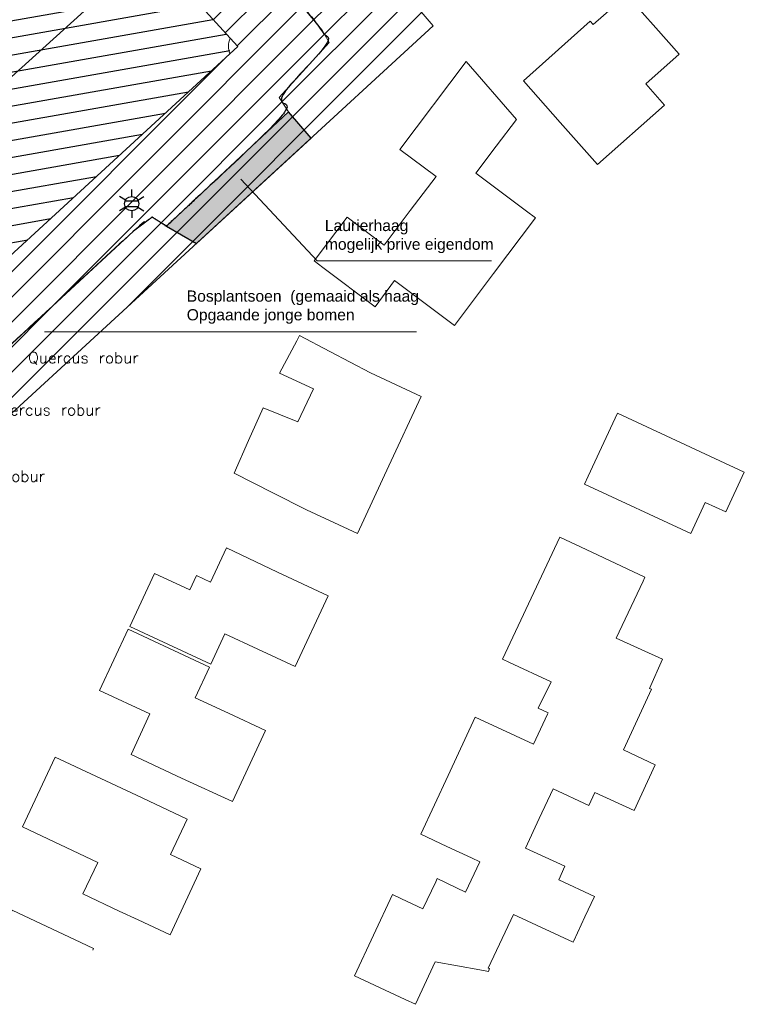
# Model space of a CAD drawing. Header units: metres. Extents: x 102764 to 106916, y 385369 to 392749.
# Tile 11 of 77: x 102938 to 103003, y 385369 to 385457. Entities that reach past the tile are written whole.
import ezdxf
from ezdxf.enums import TextEntityAlignment as Align

# ---------------------------------------------------------------- set-up
doc = ezdxf.new("R2010")
doc.units = ezdxf.units.M
for name, color, linetype, lineweight in [('0-BEPLANTING', 14, 'Continuous', 30), ('0-GRAS OM SPORTVELDEN', 2, 'Continuous', 30), ('0-GRAS SPORTVELDEN', 3, 'Continuous', 30), ('0-HAAG', 82, 'Continuous', 30), ('B-WE-GR-STRUIK-G', 90, 'Continuous', 13), ('B-WE-IE-OV-LICHTMAST-S', 40, 'Continuous', 30), ('B-WE-OG-TOPOGRAFIE_BEBOUWING-G', 8, 'Continuous', 13), ('B-WE-VW-MARKERING_LANGS_STREEP_DOORGETROKKEN-G', 7, 'Continuous', 13), ('Boomsoort', 10, 'Continuous', 0), ('X-XX-AL-VERWIJZING-G', 7, 'Continuous', 13)]:
    doc.layers.add(name, color=color, linetype=linetype, lineweight=lineweight)
doc.styles.add('NLCS-ISO', font='NLCS-ISO.ttf')
doc.styles.get("Standard").update_dxf_attribs({"font": 'NLCS-ISO.ttf'})
doc.styles.add('Style-txt', font='txt.shx')
doc.dimstyles.get("Standard").update_dxf_attribs({"dimtxt": 0.18, "dimasz": 0.18, "dimexe": 0.18, "dimexo": 0.0625, "dimgap": 0.09, "dimtad": 0, "dimtih": 1, "dimtoh": 1, "dimdec": 4, "dimzin": 0, "dimdsep": 46, "dimtxsty": 'Standard', "dimcen": 0.09, "dimadec": 0, "dimazin": 0, "dimtfac": 1, "dimtdec": 4, "dimtofl": 0, "dimtmove": 0, "dimatfit": 3, "dimfxl": 1, "dimtolj": 1, "dimtzin": 0, "dimarcsym": 0})
pattern_1 = [(45, (0, 0), (-1.122532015, 1.122532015), [])]

# ---------------------------------------------------------------- blocks, each defined once
blk = doc.blocks.new('B-SIE-WEG_LICHTMAST-SO')
at = {"ltscale": 0.1}
for p, q in [((0, 1.27), (0, 2.53)), ((-1.1, 0.63), (-2.19, 1.27)), ((1.1, 0.63), (2.19, 1.27)), ((-1.1, -0.63), (-2.19, -1.27)), ((0, -1.27), (0, -2.53)), ((1.1, -0.63), (2.19, -1.27))]:
    blk.add_line(p, q, dxfattribs=at)
at = {"flags": 128}
for points in [[(-1.16, 0.5), (1.16, 0.5)], [(-1.16, -0.5), (1.16, -0.5)]]:
    blk.add_lwpolyline(points, dxfattribs=at)
at = {"ltscale": 0.1}
blk.add_circle((0, 0), 1.27, dxfattribs=at)
at = {"style": 'NLCS-ISO'}
blk.add_attdef('TYPE', text='', height=1.8, dxfattribs=at).set_placement((0, 2.53), align=Align.BOTTOM_CENTER)
blk = doc.blocks.new('kaddata')
at = {"layer": 'B-WE-OG-TOPOGRAFIE_BEBOUWING-G', "flags": 128}
for points in [[(102993.977, 385457.24), (102992.6, 385458.79), (102989.6, 385456.15), (102989.35, 385456.44), (102983.37, 385451.12), (102986.671, 385447.406)], [(102995.205, 385455.854), (102993.977, 385457.24)], [(102989.987, 385443.663), (102995.969, 385448.963), (102994.3, 385450.846), (102997.293, 385453.497), (102995.205, 385455.854)], [(102982.758, 385447.691), (102978.265, 385452.843), (102972.354, 385444.997)], [(102979.13, 385442.9), (102980.94, 385445.29), (102982.758, 385447.691)], [(102986.671, 385447.406), (102989.987, 385443.663)], [(102972.354, 385444.997), (102975.6, 385442.6)], [(102984.46, 385438.9), (102983.661, 385439.5), (102979.13, 385442.9)], [(102975.6, 385442.6), (102973.266, 385439.545)], [(102973.266, 385439.545), (102970.948, 385436.468), (102967.628, 385438.969), (102964.681, 385435.057)], [(102980.718, 385433.932), (102984.46, 385438.9)], [(102964.681, 385435.057), (102965.459, 385434.473)], [(102965.459, 385434.473), (102970.13, 385430.97), (102971.88, 385433.32), (102977.23, 385429.3)], [(102977.23, 385429.3), (102980.718, 385433.932)], [(102969.72, 385425.07), (102966.102, 385426.979), (102963.39, 385428.41), (102963.131, 385427.92), (102961.61, 385425.04), (102964.62, 385423.65)], [(102974.25, 385422.96), (102969.72, 385425.07)], [(102964.62, 385423.65), (102963.249, 385420.682)], [(102971.361, 385416.762), (102974.25, 385422.96)], [(102963.249, 385420.682), (102960.137, 385421.955), (102958.84, 385419.04), (102957.54, 385416.12)], [(102989.167, 385415.844), (102988.834, 385415.128), (102998.323, 385410.72), (102999.615, 385413.501), (103001.451, 385412.653), (103003.098, 385416.193), (102991.775, 385421.458), (102990.359, 385418.41), (102989.167, 385415.844)], [(102968.55, 385410.73), (102971.361, 385416.762)], [(102957.54, 385416.12), (102961.015, 385414.361), (102964.02, 385412.84)], [(102964.02, 385412.84), (102968.55, 385410.73)], [(102986.63, 385410.41), (102984.062, 385404.949)], [(102994.062, 385406.474), (102994.23, 385406.83), (102988.974, 385409.306), (102986.63, 385410.41)], [(102961.418, 385407.267), (102956.86, 385409.45), (102955.44, 385406.38), (102954.18, 385406.97), (102953.59, 385405.69), (102950.43, 385407.15), (102948.23, 385402.41), (102955.465, 385399.051)], [(102965.95, 385405.154), (102961.418, 385407.267)], [(102991.658, 385401.371), (102994.062, 385406.474)], [(102956.718, 385401.773), (102959.652, 385400.405), (102963.007, 385398.841), (102965.95, 385405.154)], [(102984.062, 385404.949), (102981.51, 385399.51)], [(102955.342, 385398.784), (102948.09, 385402.18), (102945.52, 385396.7), (102950.02, 385394.63), (102948.35, 385390.99), (102952.855, 385388.897)], [(102955.465, 385399.051), (102956.718, 385401.773)], [(102994.624, 385396.905), (102995.806, 385399.497), (102991.658, 385401.371)], [(102981.51, 385399.51), (102982.133, 385399.217), (102985.845, 385397.473), (102984.69, 385395.124), (102985.579, 385394.71)], [(102954.082, 385396.047), (102955.342, 385398.784)], [(102992.31, 385391.41), (102994.813, 385396.816)], [(102994.813, 385396.816), (102994.624, 385396.905)], [(102957.39, 385386.79), (102960.34, 385393.14), (102957.037, 385394.674), (102954.082, 385396.047)], [(102985.526, 385394.596), (102984.273, 385391.91)], [(102985.579, 385394.71), (102985.526, 385394.596)], [(102979.08, 385394.33), (102976.648, 385389.111)], [(102984.273, 385391.91), (102979.08, 385394.33)], [(102995.144, 385390.084), (102992.31, 385391.41)], [(102948.824, 385387.356), (102941.57, 385390.76), (102938.65, 385384.54), (102945.38, 385381.36), (102944.05, 385378.56), (102947.296, 385377.015)], [(102986.02, 385387.93), (102989.214, 385386.442), (102989.743, 385387.599), (102993.251, 385385.994), (102995.144, 385390.084)], [(102952.855, 385388.897), (102957.39, 385386.79)], [(102976.648, 385389.111), (102974.21, 385383.88)], [(102984.792, 385385.289), (102986.02, 385387.93)], [(102953.355, 385385.242), (102948.824, 385387.356)], [(102948.968, 385376.235), (102951.827, 385374.901), (102954.582, 385380.807), (102951.875, 385382.07), (102953.355, 385385.242)], [(102986.523, 385379.823), (102987.08, 385381.02), (102983.57, 385382.65), (102984.792, 385385.289)], [(102974.21, 385383.88), (102976.545, 385382.792)], [(102976.545, 385382.792), (102978.742, 385381.768)], [(102978.742, 385381.768), (102979.476, 385381.426), (102978.205, 385378.699)], [(102978.205, 385378.699), (102975.673, 385379.919), (102975.542, 385379.647), (102974.407, 385377.219)], [(102982.504, 385376.73), (102987.817, 385374.258), (102987.863, 385374.357), (102988.859, 385376.499), (102989.715, 385378.338), (102986.523, 385379.823)], [(102974.407, 385377.219), (102972.488, 385378.117), (102971.69, 385378.49), (102968.3, 385371.24)], [(102944.934, 385373.547), (102945.001, 385373.693), (102943.85, 385374.232), (102937.72, 385377.1), (102936.36, 385374.32)], [(102947.296, 385377.015), (102948.968, 385376.235)], [(102968.3, 385371.24), (102972.829, 385369.122), (102973.726, 385368.703), (102975.505, 385372.507), (102979.476, 385371.776), (102980.245, 385371.635), (102980.358, 385371.892), (102980.22, 385371.914), (102982.504, 385376.73)]]:
    blk.add_lwpolyline(points, dxfattribs=at)

msp = doc.modelspace()

# ---------------------------------------------------------------- hatches: boundary and pattern name
at = {"layer": '0-BEPLANTING', "ltscale": 0.2}
h = msp.add_hatch(dxfattribs=at)
h.set_pattern_fill('ANSI31', color=256, scale=0.1, pattern_type=2)
h.set_pattern_definition(pattern_1)
h.paths.add_polyline_path([(102971.283, 385460.805), (102993.601, 385480.816), (102986.496, 385488.744, -0.618857), (102986.194, 385489.081), (102978.744, 385497.394), (102977.372, 385497.48), (102977.122, 385496.261), (102977.122, 385494.758), (102979.568, 385491.432), (102987.085, 385482.054), (102987.24, 385480.371), (102986.067, 385479.157), (102973.776, 385468.073), (102968.5, 385463.364), (102967.187, 385462.84), (102965.912, 385463.906), (102955.765, 385474.446), (102944.945, 385487.085), (102937.676, 385495.522), (102935.936, 385494.999), (102935.333, 385493.935), (102935.309, 385493.196), (102951.863, 385473.45), (102951.229, 385472.387), (102961.232, 385460.655), (102965.418, 385455.643), (102966.041, 385454.541), (102961.56, 385449.648), (102962.401, 385448.358), (102951.51, 385438.159), (102950.222, 385438.966), (102948.56, 385437.721), (102930.46, 385420.996), (102918.544, 385410.094), (102894.916, 385388.491), (102886.501, 385380.319), (102883.821, 385376.734), (102883.291, 385374.79), (102883.507, 385371.132), (102883.563, 385371.081), (102907.29, 385393.51), (102927.16, 385411.839), (102930.57, 385410.26), (102934.32, 385418.36), (102975.32, 385456.05)])
at = {"layer": '0-GRAS OM SPORTVELDEN'}
h = msp.add_hatch(dxfattribs=at)
h.set_pattern_fill('ANSI31', color=256, scale=0.1, pattern_type=2)
h.set_pattern_definition(pattern_1)
h.paths.add_polyline_path([(102818.791, 385548.949), (102852.278, 385571.403), (102852.01, 385571.785), (102854.779, 385573.705), (102854.814, 385573.652), (102861.062, 385577.84), (102860.385, 385578.85), (102881.086, 385592.66), (102881.167, 385592.518), (102896.08, 385602.431), (102896.914, 385602.263), (102909.187, 385610.579), (102923.796, 385590.802), (102929.331, 385582.511), (102934.801, 385587.158), (102931.012, 385591.433), (102931.276, 385592.035), (102929.878, 385593.618), (102930.103, 385593.841), (102930.032, 385593.925), (102931.181, 385594.899), (102909.294, 385619.239), (102881.276, 385599.316), (102838.319, 385569.049), (102820.082, 385556.014), (102816.237, 385555.902), (102814.84, 385551.034), (102812.576, 385547.764, -0.726153), (102812.495, 385547.491), (102812.974, 385528.325), (102813.041, 385528.155), (102816.469, 385527.44), (102818.068, 385526.567), (102822.382, 385519.43), (102821.821, 385517.397), (102814.349, 385509.985), (102796.54, 385489.58), (102794.334, 385486.508), (102788.775, 385481.052), (102788.156, 385479.85), (102788.67, 385479.002), (102801.053, 385467.084), (102815.174, 385452.172), (102826.761, 385439.809), (102827.671, 385438.032), (102827.121, 385437.148), (102825.905, 385437.027), (102813.245, 385450.579), (102798.973, 385465.496), (102785.346, 385480.995), (102782.926, 385479.23), (102796.455, 385464.752), (102811.312, 385448.73), (102825.2, 385434.526), (102847.479, 385409.915), (102881.866, 385372.633), (102883.513, 385371.034), (102883.291, 385374.79), (102881.245, 385378.781), (102880.025, 385378.039), (102865.405, 385393.604), (102849.434, 385411.265), (102832.663, 385429.09), (102828.285, 385434.268), (102828.28, 385435.332), (102829.357, 385436.2), (102830.739, 385436.088), (102833.6, 385432.841), (102846.94, 385418.017), (102849.762, 385413.887), (102866.63, 385396.138), (102881.926, 385380.232), (102881.245, 385378.781), (102883.291, 385374.79), (102883.821, 385376.734), (102886.501, 385380.319), (102894.916, 385388.491), (102918.544, 385410.094), (102930.46, 385420.996), (102948.56, 385437.721), (102950.222, 385438.966), (102951.51, 385438.159), (102962.401, 385448.358), (102961.56, 385449.648), (102966.041, 385454.541), (102965.418, 385455.643), (102961.232, 385460.655), (102951.229, 385472.387), (102951.863, 385473.45), (102935.309, 385493.196), (102935.309, 385493.935), (102935.936, 385494.999), (102937.676, 385495.522), (102944.945, 385487.085), (102955.765, 385474.446), (102965.912, 385463.906), (102967.187, 385462.84), (102968.5, 385463.364), (102973.776, 385468.073), (102986.067, 385479.157), (102987.24, 385480.371), (102987.085, 385482.054), (102979.568, 385491.432), (102977.122, 385494.758), (102977.122, 385496.261), (102977.372, 385497.48), (102978.744, 385497.394), (102979.547, 385496.923), (102980.796, 385497.944), (102980.612, 385498.163), (102977.66, 385501.169), (102976.901, 385502.018), (102977.148, 385502.385), (102973.622, 385506.043), (102973.425, 385505.789), (102972.083, 385507.297), (102971.145, 385506.35), (102963.18, 385514.877), (102959.38, 385511.427), (102958.539, 385512.315), (102953.802, 385507.937), (102943.631, 385518.966), (102943.655, 385519.032), (102938.436, 385524.6), (102916.808, 385510.082), (102917.924, 385508.232), (102915.274, 385506.396), (102914.855, 385506.983), (102894.022, 385487.894), (102894.354, 385487.471), (102894.207, 385487.337), (102894.264, 385487.289), (102891.838, 385485.058), (102891.409, 385485.48), (102886.046, 385480.597), (102886.118, 385480.519), (102885.858, 385480.281), (102885.987, 385480.141), (102874.113, 385469.245), (102873.921, 385469.471), (102873.921, 385469.408), (102872.611, 385470.679), (102884.883, 385481.892), (102885.04, 385481.715), (102889.495, 385485.76), (102889.63, 385486.735), (102892.547, 385489.33), (102893.556, 385489.476), (102913.987, 385508.294), (102913.271, 385509.279), (102913.075, 385509.178), (102912.774, 385509.54), (102913.749, 385510.201), (102908.677, 385517.663), (102888.628, 385504.311), (102863.979, 385487.694), (102862.893, 385484.219), (102861.309, 385484.754), (102862.508, 385488.604), (102881.349, 385501.33), (102880.306, 385502.691), (102859.193, 385488.568), (102854.143, 385495.406), (102853.653, 385495.124), (102850.267, 385499.672), (102850.71, 385500.038), (102845.124, 385507.729), (102831.135, 385528.424)])
h.paths.add_polyline_path([(102827.983, 385515.027), (102828.646, 385514.354), (102848.05, 385492.873), (102866.736, 385472.088), (102867.394, 385471.373), (102866.72, 385470.72), (102852.697, 385457.759), (102847.226, 385452.716), (102831.991, 385438.718), (102831.257, 385438.066), (102830.602, 385438.785), (102811.031, 385458.915), (102791.511, 385478.987), (102790.804, 385479.728), (102791.543, 385480.453), (102806.546, 385494.682), (102811.942, 385499.791), (102827.162, 385514.304)], flags=17)
h.paths.add_polyline_path([(102865.094, 385460.772), (102864.948, 385460.625), (102865.002, 385460.568), (102862.755, 385458.546), (102862.704, 385458.57), (102862.532, 385458.428), (102861.695, 385459.302), (102864.264, 385461.677)], flags=17)
h.paths.add_polyline_path([(102913.884, 385500.53), (102914.627, 385501.162), (102915.31, 385500.438), (102920.544, 385494.733), (102922.458, 385492.631), (102929.932, 385484.442), (102933.645, 385480.461), (102938.741, 385475.025), (102942.574, 385470.821), (102950.052, 385462.691), (102951.526, 385461.141), (102957.179, 385454.932), (102957.885, 385454.181), (102957.162, 385453.533), (102920.836, 385420.146), (102885.046, 385387.253), (102884.347, 385386.601), (102883.764, 385387.205), (102878.334, 385393.069), (102876.653, 385394.918), (102869.173, 385403.019), (102865.365, 385407.064), (102860.344, 385412.553), (102856.622, 385416.652), (102849.182, 385424.725), (102847.023, 385427.058), (102841.716, 385432.743), (102841.081, 385433.478), (102841.708, 385434.055), (102877.67, 385467.136)], flags=17)
at = {"layer": '0-GRAS SPORTVELDEN'}
h = msp.add_hatch(dxfattribs=at)
h.set_pattern_fill('HATCH', color=256, scale=0.1, style=0, pattern_type=2)
h.set_pattern_definition([(10, (102897.1684, 385475.2424), (-0.260472, 1.477212), [])])
h.paths.add_polyline_path([(102920.544, 385494.733), (102915.31, 385500.438), (102913.884, 385500.53), (102877.67, 385467.136), (102841.708, 385434.055), (102841.716, 385432.743), (102847.023, 385427.058), (102849.182, 385424.725), (102856.622, 385416.652), (102860.344, 385412.553), (102865.365, 385407.064), (102869.173, 385403.019), (102876.653, 385394.918), (102878.334, 385393.069), (102883.764, 385387.205), (102885.046, 385387.253), (102920.836, 385420.146), (102957.162, 385453.533), (102957.179, 385454.932), (102951.526, 385461.141), (102950.052, 385462.691), (102942.574, 385470.821), (102938.741, 385475.025), (102933.645, 385480.461), (102929.932, 385484.442), (102922.458, 385492.631)])

# ---------------------------------------------------------------- linework, layer by layer
at = {"layer": '0-GRAS OM SPORTVELDEN', "flags": 128}
msp.add_lwpolyline([(102951.526, 385461.141), (102957.179, 385454.932), (102957.885, 385454.181), (102957.162, 385453.533), (102920.836, 385420.146), (102885.046, 385387.253), (102884.347, 385386.601), (102883.764, 385387.205), (102878.334, 385393.069), (102876.653, 385394.918), (102869.173, 385403.019), (102865.365, 385407.064), (102860.344, 385412.553), (102856.622, 385416.652), (102849.182, 385424.725), (102847.023, 385427.058), (102841.716, 385432.743), (102841.081, 385433.478), (102841.708, 385434.055), (102877.67, 385467.136)], dxfattribs=at)
at = {"layer": '0-HAAG', "elevation": 0, "flags": 128}
msp.add_lwpolyline([(102951.51, 385438.159), (102954.182, 385436.619), (102964.412, 385446.021), (102962.401, 385448.358)], close=True, dxfattribs=at)
at = {"layer": '0-HAAG'}
msp.add_solid([(102951.51, 385438.159), (102954.182, 385436.619), (102962.401, 385448.358), (102964.412, 385446.021)], dxfattribs=at)
at = {"layer": 'B-WE-GR-STRUIK-G', "flags": 128}
for points in [[(102971.283, 385460.805), (102975.32, 385456.05), (102934.32, 385418.36), (102930.57, 385410.26), (102927.16, 385411.839), (102907.29, 385393.51), (102907.29, 385393.51), (102883.564, 385371.08), (102883.564, 385371.08), (102881.866, 385372.633)], [(102961.232, 385460.655), (102965.418, 385455.643), (102966.041, 385454.541), (102961.56, 385449.648), (102962.401, 385448.358), (102951.51, 385438.159), (102950.222, 385438.966), (102948.56, 385437.721), (102930.46, 385420.996), (102918.544, 385410.094), (102894.916, 385388.491), (102886.501, 385380.319), (102883.821, 385376.734), (102883.291, 385374.79), (102883.426, 385372.432), (102883.513, 385371.034)]]:
    msp.add_lwpolyline(points, dxfattribs=at)
at = {"layer": 'B-WE-VW-MARKERING_LANGS_STREEP_DOORGETROKKEN-G', "flags": 128}
for points in [[(102922.458, 385492.631), (102910.242, 385481.234), (102919.038, 385471.644), (102928.797, 385461.035), (102937.677, 385451.475), (102950.052, 385462.691)], [(102951.526, 385461.141), (102957.179, 385454.932), (102957.885, 385454.181), (102957.162, 385453.533), (102920.836, 385420.146), (102885.046, 385387.253), (102884.347, 385386.601), (102883.764, 385387.205), (102878.334, 385393.069), (102876.653, 385394.918), (102869.173, 385403.019), (102865.365, 385407.064), (102860.344, 385412.553), (102856.622, 385416.652), (102849.182, 385424.725), (102847.023, 385427.058), (102841.716, 385432.743), (102841.081, 385433.478), (102841.708, 385434.055), (102877.67, 385467.136)]]:
    msp.add_lwpolyline(points, dxfattribs=at)
at = {"layer": 'B-WE-VW-MARKERING_LANGS_STREEP_DOORGETROKKEN-G'}
msp.add_arc((102959.109, 385454.209), 2.061, 159.45776, 199.14984, dxfattribs=at)
at = {"layer": 'Defpoints'}
msp.add_rational_spline([(102818.791, 385548.949), (102835.535, 385560.176), (102852.278, 385571.403), (102852.144, 385571.594), (102852.01, 385571.785), (102853.395, 385572.745), (102854.779, 385573.705), (102854.797, 385573.678), (102854.814, 385573.652), (102857.938, 385575.746), (102861.062, 385577.84), (102860.723, 385578.345), (102860.385, 385578.85), (102870.736, 385585.755), (102881.086, 385592.66), (102881.127, 385592.589), (102881.167, 385592.518), (102888.624, 385597.475), (102896.08, 385602.431), (102896.497, 385602.347), (102896.914, 385602.263), (102903.051, 385606.421), (102909.187, 385610.579), (102916.492, 385600.691), (102923.796, 385590.802), (102926.564, 385586.656), (102929.331, 385582.511), (102932.066, 385584.834), (102934.801, 385587.158), (102932.907, 385589.296), (102931.012, 385591.433), (102931.144, 385591.734), (102931.276, 385592.035), (102930.577, 385592.827), (102929.878, 385593.618), (102929.99, 385593.729), (102930.103, 385593.841), (102930.067, 385593.883), (102930.032, 385593.925), (102930.606, 385594.412), (102931.181, 385594.899), (102920.238, 385607.069), (102909.294, 385619.239), (102895.285, 385609.278), (102881.276, 385599.316), (102859.798, 385584.182), (102838.319, 385569.049), (102829.201, 385562.531), (102820.082, 385556.014), (102818.159, 385555.958), (102816.237, 385555.902), (102815.538, 385553.468), (102814.84, 385551.034), (102813.708, 385549.399), (102812.576, 385547.764), (102812.666, 385547.702), (102812.635, 385547.598), (102812.604, 385547.494), (102812.495, 385547.491), (102812.734, 385537.908), (102812.974, 385528.325), (102813.008, 385528.24), (102813.041, 385528.155), (102814.755, 385527.797), (102816.469, 385527.44), (102817.269, 385527.003), (102818.068, 385526.567), (102820.225, 385522.998), (102822.382, 385519.43), (102822.102, 385518.414), (102821.821, 385517.397), (102818.085, 385513.691), (102814.349, 385509.985), (102805.445, 385499.782), (102796.54, 385489.58), (102795.437, 385488.044), (102794.334, 385486.508), (102791.554, 385483.78), (102788.775, 385481.052), (102788.466, 385480.451), (102788.156, 385479.85), (102788.413, 385479.426), (102788.67, 385479.002), (102794.862, 385473.043), (102801.053, 385467.084), (102808.114, 385459.628), (102815.174, 385452.172), (102820.968, 385445.991), (102826.761, 385439.809), (102827.216, 385438.921), (102827.671, 385438.032), (102827.396, 385437.59), (102827.121, 385437.148), (102826.513, 385437.088), (102825.905, 385437.027), (102819.575, 385443.803), (102813.245, 385450.579), (102806.109, 385458.037), (102798.973, 385465.496), (102792.16, 385473.246), (102785.346, 385480.995), (102784.136, 385480.112), (102782.926, 385479.23), (102789.691, 385471.991), (102796.455, 385464.752), (102803.884, 385456.741), (102811.312, 385448.73), (102818.256, 385441.628), (102825.2, 385434.526), (102836.34, 385422.22), (102847.479, 385409.915), (102864.673, 385391.274), (102881.866, 385372.633), (102882.69, 385371.833), (102883.513, 385371.034), (102883.402, 385372.912), (102883.291, 385374.79), (102882.268, 385376.785), (102881.245, 385378.781), (102880.635, 385378.41), (102880.025, 385378.039), (102872.715, 385385.822), (102865.405, 385393.604), (102857.42, 385402.434), (102849.434, 385411.265), (102841.049, 385420.177), (102832.663, 385429.09), (102830.474, 385431.679), (102828.285, 385434.268), (102828.283, 385434.8), (102828.28, 385435.332), (102828.819, 385435.766), (102829.357, 385436.2), (102830.048, 385436.144), (102830.739, 385436.088), (102832.17, 385434.465), (102833.6, 385432.841), (102840.27, 385425.429), (102846.94, 385418.017), (102848.351, 385415.952), (102849.762, 385413.887), (102858.196, 385405.013), (102866.63, 385396.138), (102874.278, 385388.185), (102881.926, 385380.232), (102881.586, 385379.507), (102881.245, 385378.781), (102882.268, 385376.785), (102883.291, 385374.79), (102883.556, 385375.762), (102883.821, 385376.734), (102885.161, 385378.526), (102886.501, 385380.319), (102890.709, 385384.405), (102894.916, 385388.491), (102906.73, 385399.292), (102918.544, 385410.094), (102924.502, 385415.545), (102930.46, 385420.996), (102939.51, 385429.358), (102948.56, 385437.721), (102949.391, 385438.344), (102950.222, 385438.966), (102950.866, 385438.562), (102951.51, 385438.159), (102956.956, 385443.258), (102962.401, 385448.358), (102961.981, 385449.003), (102961.56, 385449.648), (102963.801, 385452.095), (102966.041, 385454.541), (102965.73, 385455.092), (102965.418, 385455.643), (102963.325, 385458.149), (102961.232, 385460.655), (102956.231, 385466.521), (102951.229, 385472.387), (102951.546, 385472.919), (102951.863, 385473.45), (102943.586, 385483.323), (102935.309, 385493.196), (102935.309, 385493.566), (102935.309, 385493.935), (102935.623, 385494.467), (102935.936, 385494.999), (102936.806, 385495.26), (102937.676, 385495.522), (102941.311, 385491.303), (102944.945, 385487.085), (102950.355, 385480.765), (102955.765, 385474.446), (102960.839, 385469.176), (102965.912, 385463.906), (102966.55, 385463.373), (102967.187, 385462.84), (102967.844, 385463.102), (102968.5, 385463.364), (102971.138, 385465.719), (102973.776, 385468.073), (102979.922, 385473.615), (102986.067, 385479.157), (102986.654, 385479.764), (102987.24, 385480.371), (102987.163, 385481.213), (102987.085, 385482.054), (102983.327, 385486.743), (102979.568, 385491.432), (102978.345, 385493.095), (102977.122, 385494.758), (102977.122, 385495.509), (102977.122, 385496.261), (102977.247, 385496.871), (102977.372, 385497.48), (102978.058, 385497.437), (102978.744, 385497.394), (102979.146, 385497.159), (102979.547, 385496.923), (102980.171, 385497.434), (102980.796, 385497.944), (102980.704, 385498.054), (102980.612, 385498.163), (102979.136, 385499.666), (102977.66, 385501.169), (102977.281, 385501.594), (102976.901, 385502.018), (102977.025, 385502.202), (102977.148, 385502.385), (102975.385, 385504.214), (102973.622, 385506.043), (102973.523, 385505.916), (102973.425, 385505.789), (102972.754, 385506.543), (102972.083, 385507.297), (102971.614, 385506.823), (102971.145, 385506.35), (102967.163, 385510.613), (102963.18, 385514.877), (102961.28, 385513.152), (102959.38, 385511.427), (102958.96, 385511.871), (102958.539, 385512.315), (102956.171, 385510.126), (102953.802, 385507.937), (102948.717, 385513.452), (102943.631, 385518.966), (102943.643, 385518.999), (102943.655, 385519.032), (102941.046, 385521.816), (102938.436, 385524.6), (102927.622, 385517.341), (102916.808, 385510.082), (102917.366, 385509.157), (102917.924, 385508.232), (102916.599, 385507.314), (102915.274, 385506.396), (102915.065, 385506.689), (102914.855, 385506.983), (102904.439, 385497.438), (102894.022, 385487.894), (102894.188, 385487.682), (102894.354, 385487.471), (102894.281, 385487.404), (102894.207, 385487.337), (102894.236, 385487.313), (102894.264, 385487.289), (102893.051, 385486.174), (102891.838, 385485.058), (102891.623, 385485.269), (102891.409, 385485.48), (102888.727, 385483.039), (102886.046, 385480.597), (102886.082, 385480.558), (102886.118, 385480.519), (102885.988, 385480.4), (102885.858, 385480.281), (102885.922, 385480.211), (102885.987, 385480.141), (102880.05, 385474.693), (102874.113, 385469.245), (102874.017, 385469.358), (102873.921, 385469.471), (102873.921, 385469.44), (102873.921, 385469.408), (102873.266, 385470.044), (102872.611, 385470.679), (102878.747, 385476.285), (102884.883, 385481.892), (102884.962, 385481.803), (102885.04, 385481.715), (102887.268, 385483.737), (102889.495, 385485.76), (102889.563, 385486.247), (102889.63, 385486.735), (102891.089, 385488.032), (102892.547, 385489.33), (102893.052, 385489.403), (102893.556, 385489.476), (102903.772, 385498.885), (102913.987, 385508.294), (102913.629, 385508.786), (102913.271, 385509.279), (102913.173, 385509.229), (102913.075, 385509.178), (102912.925, 385509.359), (102912.774, 385509.54), (102913.262, 385509.871), (102913.749, 385510.201), (102911.213, 385513.932), (102908.677, 385517.663), (102898.653, 385510.987), (102888.628, 385504.311), (102876.304, 385496.003), (102863.979, 385487.694), (102863.436, 385485.956), (102862.893, 385484.219), (102862.101, 385484.486), (102861.309, 385484.754), (102861.909, 385486.679), (102862.508, 385488.604), (102871.929, 385494.967), (102881.349, 385501.33), (102880.828, 385502.01), (102880.306, 385502.691), (102869.75, 385495.629), (102859.193, 385488.568), (102856.668, 385491.987), (102854.143, 385495.406), (102853.898, 385495.265), (102853.653, 385495.124), (102851.96, 385497.398), (102850.267, 385499.672), (102850.489, 385499.855), (102850.71, 385500.038), (102847.917, 385503.883), (102845.124, 385507.729), (102838.13, 385518.077), (102831.135, 385528.424), (102824.963, 385538.687), (102818.791, 385548.949)], [1, 1, 1, 1, 1, 1, 1, 1, 1, 1, 1, 1, 1, 1, 1, 1, 1, 1, 1, 1, 1, 1, 1, 1, 1, 1, 1, 1, 1, 1, 1, 1, 1, 1, 1, 1, 1, 1, 1, 1, 1, 1, 1, 1, 1, 1, 1, 1, 1, 1, 1, 1, 1, 1, 1, 0.809166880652, 1, 0.809166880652, 1, 1, 1, 1, 1, 1, 1, 1, 1, 1, 1, 1, 1, 1, 1, 1, 1, 1, 1, 1, 1, 1, 1, 1, 1, 1, 1, 1, 1, 1, 1, 1, 1, 1, 1, 1, 1, 1, 1, 1, 1, 1, 1, 1, 1, 1, 1, 1, 1, 1, 1, 1, 1, 1, 1, 1, 1, 1, 1, 1, 1, 1, 1, 1, 1, 1, 1, 1, 1, 1, 1, 1, 1, 1, 1, 1, 1, 1, 1, 1, 1, 1, 1, 1, 1, 1, 1, 1, 1, 1, 1, 1, 1, 1, 1, 1, 1, 1, 1, 1, 1, 1, 1, 1, 1, 1, 1, 1, 1, 1, 1, 1, 1, 1, 1, 1, 1, 1, 1, 1, 1, 1, 1, 1, 1, 1, 1, 1, 1, 1, 1, 1, 1, 1, 1, 1, 1, 1, 1, 1, 1, 1, 1, 1, 1, 1, 1, 1, 1, 1, 1, 1, 1, 1, 1, 1, 1, 1, 1, 1, 1, 1, 1, 1, 1, 1, 1, 1, 1, 1, 1, 1, 1, 1, 1, 1, 1, 1, 1, 1, 1, 1, 1, 1, 1, 1, 1, 1, 1, 1, 1, 1, 1, 1, 1, 1, 1, 1, 1, 1, 1, 1, 1, 1, 1, 1, 1, 1, 1, 1, 1, 1, 1, 1, 1, 1, 1, 1, 1, 1, 1, 1, 1, 1, 1, 1, 1, 1, 1, 1, 1, 1, 1, 1, 1, 1, 1, 1, 1, 1, 1, 1, 1, 1, 1, 1, 1, 1, 1, 1, 1, 1, 1, 1, 1, 1, 1, 1, 1, 1, 1, 1, 1, 1, 1, 1, 1, 1, 1, 1, 1, 1, 1, 1, 1, 1, 1, 1, 1, 1, 1], degree=2, knots=[0, 0, 0, 0.012346, 0.012346, 0.024691, 0.024691, 0.037037, 0.037037, 0.049383, 0.049383, 0.061728, 0.061728, 0.074074, 0.074074, 0.08642, 0.08642, 0.098765, 0.098765, 0.111111, 0.111111, 0.123457, 0.123457, 0.135802, 0.135802, 0.148148, 0.148148, 0.160494, 0.160494, 0.17284, 0.17284, 0.185185, 0.185185, 0.197531, 0.197531, 0.209877, 0.209877, 0.222222, 0.222222, 0.234568, 0.234568, 0.246914, 0.246914, 0.259259, 0.259259, 0.271605, 0.271605, 0.283951, 0.283951, 0.296296, 0.296296, 0.308642, 0.308642, 0.320988, 0.320988, 0.333333, 0.333333, 0.5, 0.5, 0.666667, 0.666667, 0.669048, 0.669048, 0.671429, 0.671429, 0.67381, 0.67381, 0.67619, 0.67619, 0.678571, 0.678571, 0.680952, 0.680952, 0.683333, 0.683333, 0.685714, 0.685714, 0.688095, 0.688095, 0.690476, 0.690476, 0.692857, 0.692857, 0.695238, 0.695238, 0.697619, 0.697619, 0.7, 0.7, 0.702381, 0.702381, 0.704762, 0.704762, 0.707143, 0.707143, 0.709524, 0.709524, 0.711905, 0.711905, 0.714286, 0.714286, 0.716667, 0.716667, 0.719048, 0.719048, 0.721429, 0.721429, 0.72381, 0.72381, 0.72619, 0.72619, 0.728571, 0.728571, 0.730952, 0.730952, 0.733333, 0.733333, 0.735714, 0.735714, 0.738095, 0.738095, 0.740476, 0.740476, 0.742857, 0.742857, 0.745238, 0.745238, 0.747619, 0.747619, 0.75, 0.75, 0.752381, 0.752381, 0.754762, 0.754762, 0.757143, 0.757143, 0.759524, 0.759524, 0.761905, 0.761905, 0.764286, 0.764286, 0.766667, 0.766667, 0.769048, 0.769048, 0.771429, 0.771429, 0.77381, 0.77381, 0.77619, 0.77619, 0.778571, 0.778571, 0.780952, 0.780952, 0.783333, 0.783333, 0.785714, 0.785714, 0.788095, 0.788095, 0.790476, 0.790476, 0.792857, 0.792857, 0.795238, 0.795238, 0.797619, 0.797619, 0.8, 0.8, 0.802381, 0.802381, 0.804762, 0.804762, 0.807143, 0.807143, 0.809524, 0.809524, 0.811905, 0.811905, 0.814286, 0.814286, 0.816667, 0.816667, 0.819048, 0.819048, 0.821429, 0.821429, 0.82381, 0.82381, 0.82619, 0.82619, 0.828571, 0.828571, 0.830952, 0.830952, 0.833333, 0.833333, 0.835714, 0.835714, 0.838095, 0.838095, 0.840476, 0.840476, 0.842857, 0.842857, 0.845238, 0.845238, 0.847619, 0.847619, 0.85, 0.85, 0.852381, 0.852381, 0.854762, 0.854762, 0.857143, 0.857143, 0.859524, 0.859524, 0.861905, 0.861905, 0.864286, 0.864286, 0.866667, 0.866667, 0.869048, 0.869048, 0.871429, 0.871429, 0.87381, 0.87381, 0.87619, 0.87619, 0.878571, 0.878571, 0.880952, 0.880952, 0.883333, 0.883333, 0.885714, 0.885714, 0.888095, 0.888095, 0.890476, 0.890476, 0.892857, 0.892857, 0.895238, 0.895238, 0.897619, 0.897619, 0.9, 0.9, 0.902381, 0.902381, 0.904762, 0.904762, 0.907143, 0.907143, 0.909524, 0.909524, 0.911905, 0.911905, 0.914286, 0.914286, 0.916667, 0.916667, 0.919048, 0.919048, 0.921429, 0.921429, 0.92381, 0.92381, 0.92619, 0.92619, 0.928571, 0.928571, 0.930952, 0.930952, 0.933333, 0.933333, 0.935714, 0.935714, 0.938095, 0.938095, 0.940476, 0.940476, 0.942857, 0.942857, 0.945238, 0.945238, 0.947619, 0.947619, 0.95, 0.95, 0.952381, 0.952381, 0.954762, 0.954762, 0.957143, 0.957143, 0.959524, 0.959524, 0.961905, 0.961905, 0.964286, 0.964286, 0.966667, 0.966667, 0.969048, 0.969048, 0.971429, 0.971429, 0.97381, 0.97381, 0.97619, 0.97619, 0.978571, 0.978571, 0.980952, 0.980952, 0.983333, 0.983333, 0.985714, 0.985714, 0.988095, 0.988095, 0.990476, 0.990476, 0.992857, 0.992857, 0.995238, 0.995238, 0.997619, 0.997619, 1, 1, 1], dxfattribs=at)

# ---------------------------------------------------------------- block references
at = {"layer": 'B-WE-IE-OV-LICHTMAST-S', "xscale": 0.5, "yscale": 0.5, "zscale": 0.5, "rotation": 360}
msp.add_blockref('B-SIE-WEG_LICHTMAST-SO', (102948.401, 385440.163), dxfattribs=at)
at = {"layer": 'X-XX-AL-VERWIJZING-G', "rotation": 360}
msp.add_blockref('kaddata', (0, 0, -0.268), dxfattribs=at)

# ---------------------------------------------------------------- texts
at = {"char_height": 1, "attachment_point": 1, "style": 'NLCS-ISO'}
for s, insert in [('\\fArial|b0|i0|c00|p39;Laurierhaag\\Pmogelijk prive eigendom', (102965.649, 385438.717)), ('\\pt9;\\fArial|b0|i0|c00|p39;Bosplantsoen  (gemaaid als haag\\POpgaande jonge bomen', (102953.315, 385432.416))]:
    msp.add_mtext(s, dxfattribs=dict(at, insert=insert))
at = {"layer": 'Boomsoort', "color": 7, "style": 'Style-txt'}
for p in [(102949.011, 385425.915, -0.268), (102945.625, 385421.26, -0.268), (102940.647, 385415.35, -0.268)]:
    msp.add_text('Quercus robur', height=1, dxfattribs=at).set_placement(p, align=Align.RIGHT)

# ---------------------------------------------------------------- leaders
at = {"lineweight": 13, "annotation_type": 0, "has_hookline": 1, "hookline_direction": 0}
for points, text_width in [([(102958.151, 385442.337), (102964.949, 385435.057)], 14.868), ([(102940.602, 385428.739), (102952.615, 385428.724)], 20.52)]:
    msp.add_leader(points, dimstyle='Standard', override={"dimasz": 0, "dimgap": 0.7, "dimtad": 1, "dimlwd": 13}, dxfattribs=dict(at, text_width=text_width))

doc.saveas('drawing.dxf')
